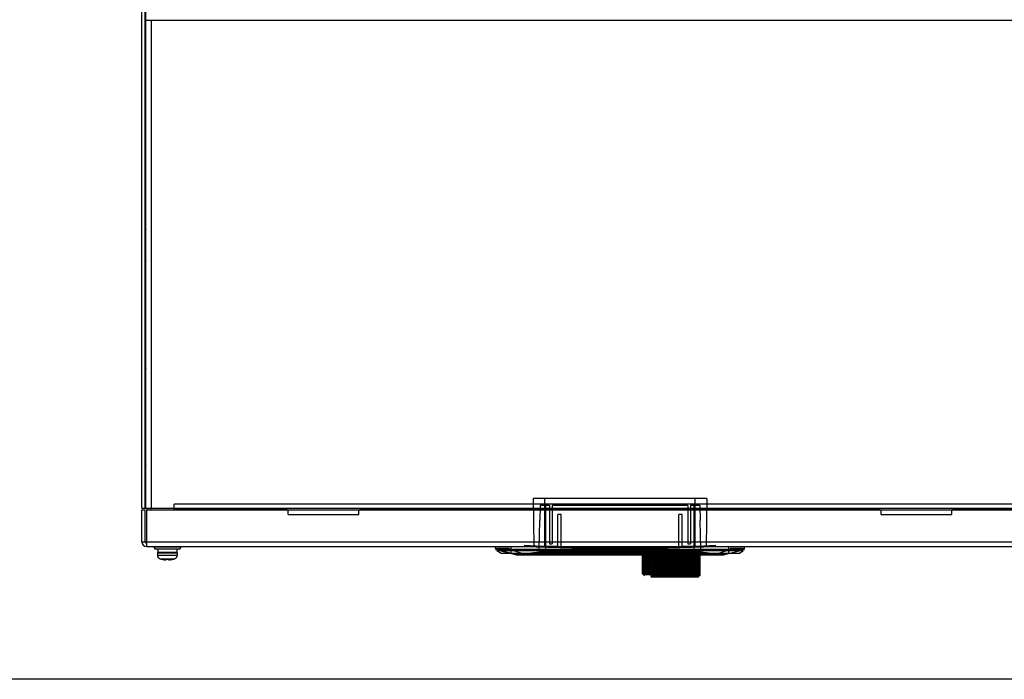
# Model space of a CAD drawing. Header units: millimetres. Extents: x 802 to 9345, y -804 to 1180.
# Tile 173 of 189: x 7993 to 8341, y -804 to -571. Entities that reach past the tile are written whole.
import ezdxf

# ---------------------------------------------------------------- set-up
doc = ezdxf.new("R2010")
doc.units = ezdxf.units.MM
doc.header["$LTSCALE"] = 30.734
doc.layers.get('0').update_dxf_attribs({"linetype": 'CONTINUOUS'})

msp = doc.modelspace()

# ---------------------------------------------------------------- linework, layer by layer
at = {"linetype": 'Continuous'}
for p, q in [((8035.74, -743.55), (8035.74, -432.55)), ((8036.94, -743.55), (8036.94, -432.55)), ((8037.14, -743.55), (8037.14, -562.55)), ((8372.34, -571.05), (8037.14, -571.05)), ((8039.14, -743.55), (8039.14, -571.05)), ((8037.14, -637.75), (8036.94, -637.75)), ((8037.14, -639.75), (8036.94, -639.75)), ((8036.94, -644.35), (8037.14, -644.35)), ((8036.94, -649.05), (8037.14, -649.05)), ((8036.94, -655.35), (8037.14, -655.35)), ((8037.14, -686.75), (8036.94, -686.75)), ((8037.14, -688.75), (8036.94, -688.75)), ((8036.94, -693.35), (8037.14, -693.35)), ((8037.14, -721.21), (8036.94, -721.21)), ((8037.14, -723.21), (8036.94, -723.21)), ((8036.94, -727.81), (8037.14, -727.81)), ((8235.4, -740.05), (8174.08, -740.05)), ((8174.08, -740.05), (8174.23, -757.05)), ((8178.23, -757.05), (8178.23, -740.05)), ((8231.25, -740.05), (8231.25, -757.05)), ((8235.4, -740.05), (8235.25, -757.05)), ((8035.74, -743.55), (8036.94, -743.55)), ((8035.74, -755.35), (8035.74, -744.05)), ((8035.74, -744.05), (8036.94, -744.05)), ((8036.94, -755.35), (8036.94, -744.05)), ((8037.14, -743.55), (8372.34, -743.55)), ((8037.44, -757.05), (8037.44, -744.05)), ((8037.44, -744.05), (8372.04, -744.05)), ((8037.54, -743.55), (8037.54, -744.05)), ((8038.74, -743.55), (8038.74, -744.05)), ((8047.14, -744.05), (8047.14, -742.05)), ((8362.34, -742.05), (8047.14, -742.05)), ((8047.14, -743.75), (8086.94, -743.75)), ((8086.94, -744.05), (8086.94, -743.55)), ((8087.44, -745.75), (8087.44, -744.05)), ((8112.44, -745.75), (8112.44, -744.05)), ((8112.94, -744.05), (8112.94, -743.55)), ((8112.94, -743.75), (8296.54, -743.75)), ((8176.48, -742.54), (8176.39, -747.72)), ((8179.78, -742.54), (8176.48, -742.54)), ((8178.49, -758.05), (8178.49, -742.54)), ((8179.78, -742.54), (8179.78, -756.05)), ((8228.74, -742.54), (8180.74, -742.54)), ((8180.74, -742.54), (8180.74, -756.05)), ((8228.74, -742.54), (8228.74, -756.05)), ((8233, -742.54), (8229.7, -742.54)), ((8229.7, -742.54), (8229.7, -756.05)), ((8230.99, -758.05), (8230.99, -742.54)), ((8233, -742.54), (8233.09, -747.72)), ((8296.54, -744.05), (8296.54, -743.55)), ((8297.04, -745.75), (8297.04, -744.05)), ((8322.04, -745.75), (8322.04, -744.05)), ((8322.54, -744.05), (8322.54, -743.55)), ((8322.54, -743.75), (8362.34, -743.75)), ((8087.44, -745.75), (8112.44, -745.75)), ((8176.21, -758.05), (8176.39, -747.72)), ((8183.94, -745.75), (8182.74, -745.75)), ((8182.74, -757.05), (8182.74, -745.75)), ((8183.94, -757.05), (8183.94, -745.75)), ((8226.74, -745.75), (8225.54, -745.75)), ((8225.54, -757.05), (8225.54, -745.75)), ((8226.74, -757.05), (8226.74, -745.75)), ((8233.27, -758.05), (8233.09, -747.72)), ((8297.04, -745.75), (8322.04, -745.75)), ((8035.74, -755.35), (8036.94, -755.35)), ((8037.44, -755.35), (8372.04, -755.35)), ((8037.44, -757.05), (8372.04, -757.05)), ((8039.74, -757.12), (8049.74, -757.12)), ((8040.24, -757.12), (8040.24, -757.92)), ((8040.24, -757.92), (8049.24, -757.92)), ((8041.35, -757.92), (8041.35, -759.02)), ((8048.13, -757.92), (8048.13, -759.02)), ((8049.24, -757.12), (8049.24, -757.92)), ((8160.74, -757.66), (8160.74, -757.05)), ((8168.24, -760.05), (8160.74, -758.05)), ((8160.74, -758.05), (8168.24, -760.05)), ((8248.74, -758.05), (8160.74, -758.05)), ((8248.24, -758.55), (8161.24, -758.55)), ((8162.74, -759.55), (8161.24, -758.55)), ((8171.74, -760.05), (8165.74, -758.05)), ((8166.24, -759.55), (8166.24, -757.05)), ((8182.74, -757.05), (8174.23, -757.05)), ((8233.27, -758.05), (8176.21, -758.05)), ((8176.21, -758.05), (8176.21, -759.05)), ((8176.21, -758.05), (8176.21, -759.05)), ((8178.49, -758.05), (8178.49, -759.05)), ((8179.78, -756.05), (8180.74, -756.05)), ((8183.94, -757.05), (8225.54, -757.05)), ((8235.25, -757.05), (8226.74, -757.05)), ((8228.74, -756.05), (8229.7, -756.05)), ((8230.99, -758.05), (8230.99, -759.05)), ((8233.27, -758.05), (8233.27, -759.05)), ((8233.27, -758.05), (8233.27, -759.05)), ((8237.74, -760.05), (8243.74, -758.05)), ((8241.24, -760.05), (8248.74, -758.05)), ((8241.24, -760.05), (8248.74, -758.05)), ((8243.24, -759.55), (8243.24, -757.05)), ((8246.74, -759.55), (8248.24, -758.55)), ((8248.74, -757.66), (8248.74, -757.05)), ((8041.24, -759.26), (8041.24, -760.15)), ((8041.24, -759.26), (8041.25, -759.26)), ((8041.24, -759.33), (8048.24, -759.33)), ((8041.24, -760.15), (8048.24, -760.15)), ((8041.35, -759.02), (8048.13, -759.02)), ((8042.17, -761.39), (8042.69, -761.53)), ((8042.17, -761.39), (8047.31, -761.39)), ((8042.69, -761.53), (8042.74, -761.53)), ((8044.25, -761.74), (8044.27, -761.74)), ((8044.29, -761.74), (8044.29, -761.74)), ((8044.3, -761.73), (8044.3, -761.53)), ((8044.3, -761.53), (8045.18, -761.53)), ((8045.18, -761.53), (8045.18, -761.73)), ((8045.19, -761.74), (8045.19, -761.74)), ((8045.21, -761.74), (8045.23, -761.74)), ((8046.74, -761.53), (8046.79, -761.53)), ((8047.31, -761.39), (8046.79, -761.53)), ((8048.23, -759.26), (8048.24, -759.26)), ((8048.24, -759.26), (8048.24, -760.15)), ((8246.74, -759.55), (8162.74, -759.55)), ((8167.98, -759.98), (8166.36, -759.55)), ((8168.11, -760), (8168.15, -760.01)), ((8176.21, -759.05), (8168.24, -760.05)), ((8168.24, -760.05), (8176.21, -759.05)), ((8241.24, -760.05), (8168.24, -760.05)), ((8168.24, -760.05), (8241.24, -760.05)), ((8168.41, -760.03), (8168.43, -760.03)), ((8168.48, -760.03), (8168.57, -760.03)), ((8168.57, -760.03), (8168.71, -760.04)), ((8168.71, -760.04), (8168.95, -760.04)), ((8168.95, -760.04), (8169.43, -760.04)), ((8169.43, -760.04), (8170.2, -760.04)), ((8170.2, -760.04), (8170.95, -760.04)), ((8171.67, -760.02), (8170.24, -759.55)), ((8170.95, -760.04), (8171.4, -760.04)), ((8171.4, -760.04), (8171.74, -760.03)), ((8171.74, -760.05), (8178.49, -759.05)), ((8171.74, -760.03), (8171.9, -760.03)), ((8237.58, -760.02), (8171.9, -760.02)), ((8171.9, -760.03), (8171.9, -760.02)), ((8171.9, -760.03), (8237.64, -760.03)), ((8233.27, -759.05), (8176.21, -759.05)), ((8212.73, -766.6), (8212.67, -760.03)), ((8212.69, -760.03), (8212.75, -766.6)), ((8212.81, -766.6), (8212.75, -760.03)), ((8212.83, -760.03), (8212.88, -766.6)), ((8213.02, -766.6), (8212.97, -760.03)), ((8213.11, -760.03), (8213.16, -766.6)), ((8213.37, -766.6), (8213.32, -760.03)), ((8213.51, -760.03), (8213.56, -766.6)), ((8213.84, -766.6), (8213.8, -760.03)), ((8214.04, -760.03), (8214.09, -766.6)), ((8214.36, -766.9), (8214.31, -760.03)), ((8214.42, -766.6), (8214.39, -760.03)), ((8214.67, -760.03), (8214.71, -766.6)), ((8214.94, -766.9), (8214.9, -760.03)), ((8215.09, -766.6), (8215.07, -760.03)), ((8215.38, -760.03), (8215.41, -766.6)), ((8215.59, -766.9), (8215.56, -760.03)), ((8215.84, -766.6), (8215.82, -760.03)), ((8216.16, -760.03), (8216.18, -766.6)), ((8216.35, -767.35), (8216.35, -760.05)), ((8216.59, -767.35), (8216.59, -760.05)), ((8216.84, -767.35), (8216.84, -760.03)), ((8216.86, -767.35), (8216.86, -760.05)), ((8217.15, -767.35), (8217.15, -760.05)), ((8217.38, -767.35), (8217.38, -760.03)), ((8217.45, -767.35), (8217.45, -760.05)), ((8217.78, -767.35), (8217.78, -760.05)), ((8217.99, -767.35), (8217.99, -760.03)), ((8218.12, -767.35), (8218.12, -760.05)), ((8218.48, -767.35), (8218.48, -760.05)), ((8218.66, -767.35), (8218.66, -760.03)), ((8218.85, -767.35), (8218.85, -760.05)), ((8219.24, -767.35), (8219.24, -760.05)), ((8219.4, -767.35), (8219.4, -760.03)), ((8219.64, -767.35), (8219.64, -760.05)), ((8220.05, -767.35), (8220.05, -760.05)), ((8220.19, -767.35), (8220.19, -760.03)), ((8220.48, -767.35), (8220.48, -760.05)), ((8220.91, -767.35), (8220.91, -760.05)), ((8221.02, -767.35), (8221.02, -760.03)), ((8221.36, -767.35), (8221.36, -760.05)), ((8221.81, -767.35), (8221.81, -760.05)), ((8221.89, -767.35), (8221.89, -760.03)), ((8222.27, -767.35), (8222.27, -760.05)), ((8222.73, -767.35), (8222.73, -760.05)), ((8222.78, -767.35), (8222.78, -760.03)), ((8223.2, -767.35), (8223.2, -760.05)), ((8223.67, -767.35), (8223.67, -760.05)), ((8223.68, -767.35), (8223.68, -760.03)), ((8224.14, -767.35), (8224.14, -760.03)), ((8224.61, -767.35), (8224.61, -760.05)), ((8225.05, -767.35), (8225.05, -760.03)), ((8225.08, -767.35), (8225.08, -760.05)), ((8225.55, -767.35), (8225.55, -760.05)), ((8225.95, -767.35), (8225.95, -760.03)), ((8226.01, -767.35), (8226.01, -760.05)), ((8226.47, -767.35), (8226.47, -760.05)), ((8226.83, -767.35), (8226.83, -760.03)), ((8226.92, -767.35), (8226.92, -760.05)), ((8227.37, -767.35), (8227.37, -760.05)), ((8227.68, -767.35), (8227.68, -760.03)), ((8227.8, -767.35), (8227.8, -760.05)), ((8228.23, -767.35), (8228.23, -760.05)), ((8228.49, -767.35), (8228.49, -760.03)), ((8228.64, -767.35), (8228.64, -760.05)), ((8229.04, -767.35), (8229.04, -760.05)), ((8229.25, -767.35), (8229.25, -760.03)), ((8229.43, -767.35), (8229.43, -760.05)), ((8229.8, -767.35), (8229.8, -760.05)), ((8229.96, -767.35), (8229.96, -760.03)), ((8230.16, -767.35), (8230.16, -760.05)), ((8230.5, -767.35), (8230.5, -760.05)), ((8230.61, -767.35), (8230.61, -760.03)), ((8230.83, -767.35), (8230.83, -760.05)), ((8237.74, -760.05), (8230.99, -759.05)), ((8231.13, -767.35), (8231.13, -760.05)), ((8231.18, -767.35), (8231.18, -760.03)), ((8231.42, -767.35), (8231.42, -760.05)), ((8231.69, -767.35), (8231.69, -760.05)), ((8231.93, -767.35), (8231.93, -760.05)), ((8232.16, -767.35), (8232.16, -760.05)), ((8232.36, -767.35), (8232.36, -760.05)), ((8232.54, -767.35), (8232.54, -760.05)), ((8232.7, -767.35), (8232.7, -760.05)), ((8232.83, -767.35), (8232.83, -760.05)), ((8232.94, -767.35), (8232.94, -760.05)), ((8233.03, -767.35), (8233.03, -760.05)), ((8233.09, -767.35), (8233.09, -760.05)), ((8233.13, -767.35), (8233.13, -760.05)), ((8233.14, -767.35), (8233.14, -760.05)), ((8241.24, -760.05), (8233.27, -759.05)), ((8241.24, -760.05), (8233.27, -759.05)), ((8237.58, -760.03), (8237.58, -760.02)), ((8237.58, -760.03), (8237.8, -760.03)), ((8237.74, -760.03), (8238.09, -760.04)), ((8237.81, -760.02), (8239.24, -759.55)), ((8238.09, -760.04), (8238.53, -760.04)), ((8238.53, -760.04), (8239.17, -760.04)), ((8239.17, -760.04), (8239.79, -760.04)), ((8239.79, -760.04), (8240.28, -760.04)), ((8240.28, -760.04), (8240.58, -760.04)), ((8240.58, -760.04), (8240.77, -760.04)), ((8240.77, -760.04), (8240.88, -760.03)), ((8240.88, -760.03), (8240.97, -760.03)), ((8240.94, -760.03), (8241, -760.03)), ((8240.97, -760.03), (8241.03, -760.03)), ((8241, -760.03), (8241.05, -760.03)), ((8241.03, -760.03), (8241.07, -760.03)), ((8241.17, -760.03), (8241.19, -760.03)), ((8241.19, -760.03), (8241.22, -760.02)), ((8241.22, -760.02), (8241.25, -760.02)), ((8241.29, -760.02), (8241.33, -760.01)), ((8241.37, -760), (8241.42, -760)), ((8241.42, -760), (8241.48, -759.98)), ((8241.48, -759.98), (8241.5, -759.98)), ((8241.5, -759.98), (8243.11, -759.55)), ((8212.73, -766.6), (8212.75, -766.6)), ((8212.81, -766.6), (8212.88, -766.6)), ((8213.02, -766.6), (8213.16, -766.6)), ((8213.05, -766.9), (8213.16, -766.9)), ((8213.16, -766.9), (8213.16, -767.1)), ((8215.92, -767.1), (8213.16, -767.1)), ((8213.18, -766.9), (8215.91, -766.9)), ((8213.23, -766.9), (8213.23, -766.89)), ((8213.37, -766.6), (8213.56, -766.6)), ((8213.49, -766.9), (8213.49, -766.85)), ((8213.84, -766.6), (8214.09, -766.6)), ((8213.87, -766.9), (8213.87, -766.74)), ((8214.42, -766.6), (8214.71, -766.6)), ((8215.09, -766.6), (8215.41, -766.6)), ((8215.64, -767.35), (8215.64, -767.55)), ((8232.64, -767.55), (8215.64, -767.55)), ((8215.84, -766.6), (8216.18, -766.6)), ((8215.92, -767.35), (8233.14, -767.35)), ((8232.34, -767.85), (8215.94, -767.85)), ((8232.64, -767.35), (8232.64, -767.55))]:
    msp.add_line(p, q, dxfattribs=at)
msp.add_line((9344.74, -804), (801.94, -803.77))
for points in [[(8167.98, -759.98), (8168, -759.98), (8168.06, -760)], [(8168.06, -760), (8168.11, -760), (8168.15, -760.01), (8168.19, -760.02)], [(8168.19, -760.02), (8168.23, -760.02), (8168.26, -760.02)], [(8168.19, -760.02), (8168.23, -760.02), (8168.26, -760.02)], [(8168.26, -760.02), (8168.29, -760.03), (8168.31, -760.03), (8168.34, -760.03), (8168.36, -760.03), (8168.38, -760.03), (8168.41, -760.03)], [(8168.26, -760.02), (8168.29, -760.03), (8168.31, -760.03), (8168.34, -760.03), (8168.36, -760.03), (8168.38, -760.03)], [(8168.41, -760.03), (8168.43, -760.03), (8168.48, -760.03)], [(8241.07, -760.03), (8241.1, -760.03), (8241.12, -760.03), (8241.14, -760.03)], [(8241.07, -760.03), (8241.1, -760.03), (8241.12, -760.03), (8241.14, -760.03), (8241.17, -760.03)], [(8241.22, -760.02), (8241.25, -760.02), (8241.29, -760.02)], [(8241.29, -760.02), (8241.33, -760.01), (8241.37, -760)]]:
    msp.add_lwpolyline(points, dxfattribs=at)
for centre, radius, start, end in [((8038.34, -644.35), 1.4, 180, 210.631), ((8038.64, -655.35), 1.7, 180, 206.704), ((8038.34, -693.35), 1.4, 180, 210.631), ((8038.34, -727.81), 1.4, 180, 210.631), ((8037.14, -742.15), 1.4, 261.3861, 270), ((8037.44, -755.35), 1.7, 180, 270), ((8037.44, -755.35), 0.5, 180, 270), ((8161.24, -757.66), 0.5, 180, 255.0686), ((8204.74, -53.58), 704.17, 267.23834, 272.76166), ((8204.74, -53.58), 703.87, 267.23834, 272.76166), ((8248.24, -757.66), 0.5, 284.9314, 0), ((8041.74, -759.26), 0.5, 141.2606, 180), ((8041.74, -759.33), 0.5, 141.2606, 180), ((8042.54, -760.15), 1.3, 180, 253.3985), ((8044.74, -752.77), 9, 253.3985, 256.8337), ((8044.74, -752.77), 8.99, 257.1302, 265.9173), ((8044.29, -759.02), 2.72, 265.9076, 267.0186), ((8044.27, -759.41), 2.33, 267.0218, 267.8927), ((8044.26, -759.81), 1.93, 267.914, 268.2622), ((8044.24, -760.87), 0.871, 269.8768, 270.7999), ((8045.24, -760.87), 0.871, 269.2002, 270.1231), ((8045.22, -759.81), 1.93, 271.7378, 272.086), ((8045.21, -759.49), 2.25, 272.0918, 272.9938), ((8045.19, -759.02), 2.72, 272.9815, 274.0924), ((8044.74, -752.77), 8.99, 274.0827, 282.8698), ((8044.74, -752.77), 9, 283.1663, 286.6015), ((8046.94, -760.15), 1.3, 286.6015, 0), ((8047.74, -759.26), 0.5, 0, 38.7394), ((8047.74, -759.33), 0.5, 0, 38.7394), ((8171.9, -822.41), 62.39, 90.001, 90.209), ((8216.57, -760.05), 0.229, 177.0392, 179.9965), ((8216.83, -760.05), 0.236, 177.1326, 179.9967), ((8217.1, -760.05), 0.245, 177.2339, 179.9969), ((8217.4, -760.05), 0.255, 177.3428, 179.9971), ((8217.72, -760.05), 0.267, 177.4589, 179.9973), ((8218.06, -760.05), 0.28, 177.582, 179.9975), ((8218.41, -760.05), 0.296, 177.7118, 179.9977), ((8218.79, -760.05), 0.315, 177.8478, 179.9979), ((8219.19, -760.05), 0.337, 177.9898, 179.9981), ((8219.6, -760.05), 0.364, 178.1373, 179.9983), ((8220.04, -760.05), 0.396, 178.2899, 179.9985), ((8220.49, -760.05), 0.436, 178.4472, 179.9987), ((8220.97, -760.05), 0.487, 178.6088, 179.9988), ((8221.47, -760.05), 0.552, 178.7742, 179.999), ((8222, -760.05), 0.64, 178.9429, 179.9991), ((8222.57, -760.05), 0.765, 179.1146, 179.9993), ((8223.22, -760.05), 0.952, 179.2888, 179.9994), ((8224, -760.05), 1.26, 179.4649, 179.9996), ((8225.09, -760.05), 1.89, 179.6424, 179.9997), ((8227.45, -760.05), 3.78, 179.821, 179.9999), ((8220.83, -760.05), 3.78, 0.0001, 0.179), ((8223.19, -760.05), 1.89, 0.0003, 0.3576), ((8224.28, -760.05), 1.26, 0.0004, 0.5351), ((8225.06, -760.05), 0.952, 0.0006, 0.7112), ((8225.7, -760.05), 0.765, 0.0007, 0.8854), ((8226.28, -760.05), 0.64, 0.0009, 1.0571), ((8226.81, -760.05), 0.552, 0.001, 1.2258), ((8227.31, -760.05), 0.487, 0.0012, 1.3912), ((8227.79, -760.05), 0.436, 0.0013, 1.5528), ((8228.24, -760.05), 0.396, 0.0015, 1.7101), ((8228.68, -760.05), 0.364, 0.0017, 1.8627), ((8229.09, -760.05), 0.337, 0.0019, 2.0102), ((8229.49, -760.05), 0.315, 0.0021, 2.1522), ((8229.87, -760.05), 0.296, 0.0023, 2.2882), ((8230.22, -760.05), 0.28, 0.0025, 2.418), ((8230.56, -760.05), 0.267, 0.0027, 2.5411), ((8230.88, -760.05), 0.255, 0.0029, 2.6572), ((8231.18, -760.05), 0.245, 0.0031, 2.7661), ((8231.45, -760.05), 0.236, 0.0033, 2.8674), ((8231.71, -760.05), 0.229, 0.0035, 2.9608), ((8231.94, -760.05), 0.222, 0.0036, 3.0461), ((8232.14, -760.05), 0.217, 0.0038, 3.123), ((8232.33, -760.05), 0.212, 0.0039, 3.1914), ((8232.49, -760.05), 0.208, 0.0041, 3.251), ((8232.63, -760.05), 0.205, 0.0042, 3.3018), ((8232.74, -760.05), 0.203, 0.0043, 3.3435), ((8232.83, -760.05), 0.201, 0.0044, 3.3761), ((8232.89, -760.05), 0.199, 0.0044, 3.3994), ((8232.93, -760.05), 0.199, 0.0045, 3.4134), ((8232.94, -760.05), 0.2, 0, 3.4926), ((8237.58, -822.41), 62.39, 89.791, 89.999), ((8213.05, -766.59), 0.302, 266.8222, 269.9978), ((8213.18, -766.6), 0.294, 258.6257, 269.9826), ((8213.46, -767.1), 0.3, 180, 270), ((8213.3, -766.65), 0.251, 256.1883, 257.6377), ((8213.3, -766.65), 0.25, 257.6416, 269.9674), ((8215.94, -767.55), 0.3, 180, 270), ((8232.34, -767.55), 0.3, 270, 0)]:
    msp.add_arc(centre, radius, start, end, dxfattribs=at)
for points, knots in [([(8160.74, -757.65), (8160.74, -757.65), (8160.74, -757.64), (8160.75, -757.64), (8160.75, -757.64)], [0, 0, 0, 0, 0.341954, 1, 1, 1, 1]), ([(8160.75, -757.64), (8160.77, -757.64), (8160.82, -757.63), (8160.92, -757.62), (8161.07, -757.62), (8161.25, -757.61), (8161.47, -757.61), (8161.84, -757.61), (8162.38, -757.6), (8163.11, -757.6), (8163.93, -757.6), (8164.82, -757.6), (8165.43, -757.6), (8165.74, -757.6)], [0, 0, 0, 0, 0.011496, 0.031535, 0.060006, 0.096677, 0.141237, 0.193296, 0.318041, 0.466567, 0.633695, 0.813598, 1, 1, 1, 1]), ([(8243.74, -757.6), (8244.05, -757.6), (8244.66, -757.6), (8245.55, -757.6), (8246.37, -757.6), (8247.1, -757.6), (8247.64, -757.61), (8248.01, -757.61), (8248.23, -757.61), (8248.41, -757.62), (8248.56, -757.62), (8248.65, -757.63), (8248.71, -757.64), (8248.73, -757.64)], [0, 0, 0, 0, 0.186403, 0.366306, 0.533435, 0.681961, 0.806706, 0.858765, 0.903324, 0.939996, 0.968466, 0.988504, 1, 1, 1, 1]), ([(8248.73, -757.64), (8248.73, -757.64), (8248.73, -757.64), (8248.74, -757.65), (8248.74, -757.65)], [0, 0, 0, 0, 0.658036, 1, 1, 1, 1]), ([(8044.2, -761.74), (8044.2, -761.74), (8044.22, -761.74), (8044.23, -761.74), (8044.24, -761.74)], [0, 0, 0, 0, 0.267293, 1, 1, 1, 1]), ([(8044.27, -761.74), (8044.27, -761.74), (8044.28, -761.74), (8044.28, -761.74), (8044.29, -761.74)], [0, 0, 0, 0, 0.281098, 1, 1, 1, 1]), ([(8044.29, -761.74), (8044.29, -761.74), (8044.3, -761.74), (8044.3, -761.73), (8044.3, -761.73)], [0, 0, 0, 0, 0.688984, 1, 1, 1, 1]), ([(8045.18, -761.73), (8045.18, -761.73), (8045.18, -761.74), (8045.19, -761.74), (8045.19, -761.74)], [0, 0, 0, 0, 0.311018, 1, 1, 1, 1]), ([(8045.19, -761.74), (8045.19, -761.74), (8045.2, -761.74), (8045.2, -761.74), (8045.21, -761.74)], [0, 0, 0, 0, 0.218605, 1, 1, 1, 1]), ([(8045.24, -761.74), (8045.24, -761.74), (8045.26, -761.74), (8045.27, -761.74), (8045.28, -761.74)], [0, 0, 0, 0, 0.231708, 1, 1, 1, 1]), ([(8171.67, -760.02), (8171.25, -760.03), (8170.63, -760.03), (8169.84, -760.03), (8169.32, -760.03), (8168.87, -760.02), (8168.5, -760.02), (8168.22, -760.01), (8168.05, -760), (8167.98, -759.98)], [0, 0, 0, 0, 0.344215, 0.501944, 0.643823, 0.765865, 0.865147, 0.940725, 1, 1, 1, 1]), ([(8171.68, -760.03), (8171.68, -760.03), (8171.67, -760.03), (8171.67, -760.03), (8171.67, -760.02)], [0, 0, 0, 0, 0.303643, 1, 1, 1, 1]), ([(8237.8, -760.03), (8237.8, -760.03), (8237.81, -760.03), (8237.81, -760.03), (8237.81, -760.02)], [0, 0, 0, 0, 0.30364, 1, 1, 1, 1]), ([(8241.5, -759.98), (8241.43, -760), (8241.26, -760.01), (8240.98, -760.02), (8240.61, -760.02), (8240.16, -760.03), (8239.64, -760.03), (8238.85, -760.03), (8238.23, -760.03), (8237.81, -760.02)], [0, 0, 0, 0, 0.059275, 0.134853, 0.234134, 0.356176, 0.498055, 0.655785, 1, 1, 1, 1]), ([(8213.01, -766.9), (8212.98, -766.89), (8212.9, -766.87), (8212.81, -766.81), (8212.75, -766.71), (8212.73, -766.64), (8212.73, -766.6)], [0, 0, 0, 0, 0.249604, 0.499433, 0.749596, 1, 1, 1, 1]), ([(8212.75, -766.6), (8212.75, -766.64), (8212.76, -766.71), (8212.83, -766.81), (8212.92, -766.88), (8212.99, -766.89), (8213.03, -766.9)], [0, 0, 0, 0, 0.249982, 0.499967, 0.749963, 1, 1, 1, 1]), ([(8213.1, -766.9), (8213.06, -766.9), (8212.98, -766.88), (8212.89, -766.81), (8212.82, -766.72), (8212.81, -766.64), (8212.81, -766.6)], [0, 0, 0, 0, 0.246031, 0.494382, 0.746018, 1, 1, 1, 1]), ([(8212.88, -766.6), (8212.89, -766.63), (8212.9, -766.7), (8212.95, -766.79), (8213.03, -766.86), (8213.09, -766.88), (8213.12, -766.89)], [0, 0, 0, 0, 0.251527, 0.502223, 0.75167, 1, 1, 1, 1]), ([(8213.24, -766.89), (8213.21, -766.88), (8213.15, -766.85), (8213.08, -766.79), (8213.03, -766.7), (8213.02, -766.63), (8213.02, -766.6)], [0, 0, 0, 0, 0.239399, 0.486101, 0.740569, 1, 1, 1, 1]), ([(8213.16, -766.6), (8213.16, -766.64), (8213.18, -766.71), (8213.24, -766.81), (8213.33, -766.88), (8213.41, -766.9), (8213.44, -766.9)], [0, 0, 0, 0, 0.257138, 0.5101, 0.757155, 1, 1, 1, 1]), ([(8213.52, -766.87), (8213.5, -766.86), (8213.46, -766.83), (8213.39, -766.74), (8213.37, -766.66), (8213.37, -766.6)], [0, 0, 0, 0, 0.232581, 0.478976, 1, 1, 1, 1]), ([(8213.62, -766.9), (8213.61, -766.9), (8213.58, -766.89), (8213.55, -766.88), (8213.52, -766.87)], [0, 0, 0, 0, 0.247931, 1, 1, 1, 1]), ([(8213.56, -766.6), (8213.56, -766.64), (8213.58, -766.71), (8213.63, -766.81), (8213.72, -766.88), (8213.79, -766.9), (8213.82, -766.9)], [0, 0, 0, 0, 0.266359, 0.523323, 0.766659, 1, 1, 1, 1]), ([(8214.06, -766.9), (8214.03, -766.9), (8213.97, -766.88), (8213.9, -766.81), (8213.85, -766.71), (8213.84, -766.64), (8213.84, -766.6)], [0, 0, 0, 0, 0.209691, 0.444737, 0.711897, 1, 1, 1, 1]), ([(8214.09, -766.6), (8214.09, -766.64), (8214.1, -766.71), (8214.15, -766.81), (8214.22, -766.88), (8214.29, -766.9), (8214.32, -766.9)], [0, 0, 0, 0, 0.279745, 0.542862, 0.781003, 1, 1, 1, 1]), ([(8214.6, -766.9), (8214.58, -766.9), (8214.56, -766.89), (8214.53, -766.87), (8214.5, -766.85), (8214.46, -766.79), (8214.43, -766.71), (8214.42, -766.64), (8214.42, -766.6)], [0, 0, 0, 0, 0.090633, 0.18767, 0.295579, 0.416291, 0.692838, 1, 1, 1, 1]), ([(8214.71, -766.6), (8214.71, -766.64), (8214.72, -766.71), (8214.76, -766.81), (8214.81, -766.87), (8214.86, -766.89), (8214.89, -766.9), (8214.9, -766.9)], [0, 0, 0, 0, 0.297006, 0.568396, 0.799608, 0.902247, 1, 1, 1, 1]), ([(8215.22, -766.9), (8215.18, -766.9), (8215.14, -766.83), (8215.12, -766.76), (8215.1, -766.69), (8215.09, -766.64), (8215.09, -766.6)], [0, 0, 0, 0, 0.366845, 0.507295, 0.662669, 1, 1, 1, 1]), ([(8215.41, -766.6), (8215.41, -766.64), (8215.42, -766.71), (8215.45, -766.79), (8215.48, -766.85), (8215.5, -766.87), (8215.53, -766.89), (8215.55, -766.9), (8215.56, -766.9)], [0, 0, 0, 0, 0.31877, 0.601663, 0.722009, 0.826642, 0.917507, 1, 1, 1, 1]), ([(8215.91, -766.9), (8215.9, -766.9), (8215.88, -766.88), (8215.87, -766.84), (8215.86, -766.81), (8215.85, -766.76), (8215.84, -766.69), (8215.84, -766.64), (8215.84, -766.6)], [0, 0, 0, 0, 0.11672, 0.212322, 0.333788, 0.478255, 0.641259, 1, 1, 1, 1]), ([(8216.18, -766.6), (8216.18, -766.64), (8216.18, -766.69), (8216.2, -766.76), (8216.21, -766.81), (8216.22, -766.84), (8216.24, -766.87), (8216.26, -766.89), (8216.27, -766.9), (8216.28, -766.9)], [0, 0, 0, 0, 0.344261, 0.501651, 0.642415, 0.762808, 0.86085, 0.937628, 1, 1, 1, 1])]:
    msp.add_open_spline(points, degree=3, knots=knots, dxfattribs=at)

doc.saveas('drawing.dxf')
